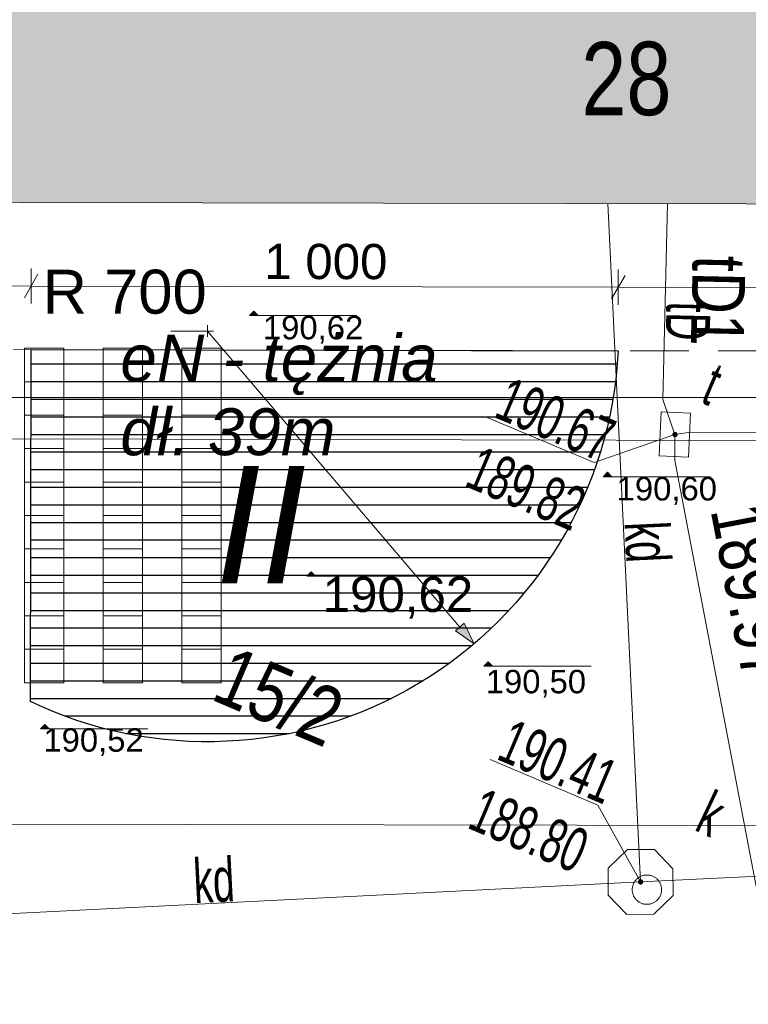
# Model space of a CAD drawing. Header units: centimetres. Extents: x -25572 to 23555, y -2435 to 15405.
# Tile 3 of 134: x -8833 to -7592, y 2268 to 3947. Entities that reach past the tile are written whole.
import ezdxf
from ezdxf.xclip import XClip

# ---------------------------------------------------------------- set-up
doc = ezdxf.new("R2010")
doc.units = ezdxf.units.CM
doc.header["$MEASUREMENT"] = 0
doc.header["$XCLIPFRAME"] = 0
doc.linetypes.add('mz1.0_0.5', pattern=[150, 100, -50])
for name, color, linetype, lineweight in [('1_500_mapa_zasadnicza_1530_2025_1_211-numer działki ewidencyjnej_Nr_pióra__7', 7, 'Continuous', 18), ('1_500_mapa_zasadnicza_1530_2025_1_238-Punkt adresowy budynku_Nr_pióra__7', 7, 'Continuous', 18), ('1_500_mapa_zasadnicza_1530_2025_1_312-budynek ewidencyjny_Nr_pióra__7', 7, 'Continuous', 18), ('1_500_mapa_zasadnicza_1530_2025_1_586-Atrybuty opisowe-STPOD_Nr_pióra__30', 30, 'Continuous', 18), ('1_500_mapa_zasadnicza_1530_2025_1_chodnik (powierzchnia)_Nr_pióra__7', 7, 'Continuous', 18), ('1_500_mapa_zasadnicza_1530_2025_1_komora podziemna - przewód kanalizacyjny (powierzchnia)_Nr_pióra__34', 34, 'Continuous', 18), ('1_500_mapa_zasadnicza_1530_2025_1_Opis i rz. obrysu arm. niezident.-ST_Nr_pióra__30', 30, 'Continuous', 18), ('1_500_mapa_zasadnicza_1530_2025_1_przewód kanalizacyjny (linia)-Atr1_Nr_pióra__34', 34, 'Continuous', 18), ('1_500_mapa_zasadnicza_1530_2025_1_przewód kanalizacyjny (linia)_Nr_pióra__34', 34, 'Continuous', 18), ('1_500_mapa_zasadnicza_1530_2025_1_przewód telekomunikacyjny (linia) - podziemny-Atr1_Nr_pióra__30', 30, 'Continuous', 18), ('1_500_mapa_zasadnicza_1530_2025_1_przewód telekomunikacyjny (linia) - podziemny_Nr_pióra__30', 30, 'Continuous', 18), ('1_500_mapa_zasadnicza_1530_2025_1_punkt o określonej wysokości (sieć kanalizacyjna)-Atr2_Nr_pióra__34', 34, 'Continuous', 18), ('1_500_mapa_zasadnicza_1530_2025_1_punkt o określonej wysokości (sieć kanalizacyjna)-Atr2_Nr_pióra__7', 7, 'Continuous', 18), ('1_500_mapa_zasadnicza_1530_2025_1_punkt o określonej wysokości (sieć kanalizacyjna)-Atr3_Nr_pióra__34', 34, 'Continuous', 18), ('1_500_mapa_zasadnicza_1530_2025_1_punkt o określonej wysokości (sieć kanalizacyjna)_Nr_pióra__34', 34, 'Continuous', 18), ('1_500_mapa_zasadnicza_1530_2025_1_punkt o określonej wysokości (sieć telekomunikacyjna)-Atr2_Nr_pióra__30', 30, 'Continuous', 18), ('1_500_mapa_zasadnicza_1530_2025_1_punkt o określonej wysokości (sieć telekomunikacyjna)-Atr2_Nr_pióra__7', 7, 'Continuous', 18), ('1_500_mapa_zasadnicza_1530_2025_1_punkt o określonej wysokości (sieć telekomunikacyjna)-Atr3_Nr_pióra__30', 30, 'Continuous', 18), ('1_500_mapa_zasadnicza_1530_2025_1_punkt o określonej wysokości (sieć telekomunikacyjna)_Nr_pióra__30', 30, 'Continuous', 18), ('1_500_mapa_zasadnicza_1530_2025_1_właz okrągły - siec kanalizacyjna (punkt)-Atr17_Nr_pióra__7', 7, 'Continuous', 18), ('1_500_mapa_zasadnicza_1530_2025_1_właz okrągły - siec kanalizacyjna (punkt)_Nr_pióra__7', 7, 'Continuous', 18), ('1_500_mapa_zasadnicza_1530_2025_1_właz prostokątny - siec telekomunikacyjna (punkt)-Atr17_Nr_pióra__7', 7, 'Continuous', 18), ('1_500_mapa_zasadnicza_1530_2025_1_właz prostokątny - siec telekomunikacyjna (punkt)_Nr_pióra__7', 7, 'Continuous', 18), ('Nowe_199-Z Wymiary i opisy_Nr_pióra__20', 1, 'Continuous', 13), ('Nowe_199-Z Wymiary i opisy_Nr_pióra__21', 7, 'Continuous', 25), ('Nowe_220-A Ściany_Nr_pióra__21', 7, 'Continuous', 25), ('Nowe_220-A Ściany_Nr_pióra__27', 7, 'Continuous', 25), ('Nowe_220-A Ściany_Nr_pióra__41', 7, 'Continuous', 15), ('Nowe_220-A Ściany_Nr_pióra__60', 230, 'Continuous', 13), ('Nowe_299-A Wymiary Opisy_Nr_pióra__161', 7, 'Continuous', 5), ('Nowe_299-A Wymiary Opisy_Nr_pióra__41', 7, 'Continuous', 15), ('Nowe_810-G Ogólne_Nr_pióra__20', 1, 'Continuous', 13)]:
    doc.layers.add(name, color=color, linetype=linetype, lineweight=lineweight)
doc.layers.add('820-G Rysunki Obrazki', color=7, linetype='Continuous')
doc.layers.add('Nowe_299-A Wymiary Opisy', color=7, linetype='Continuous')
doc.layers.add('Nowe_220-A Ściany_Nr_pióra__102', color=7, linetype='Continuous', lineweight=5, true_color=0xcccccc)
doc.styles.add('STYL_AUTOMATYCZNY_1', font='arial.ttf', dxfattribs={"width": 0.63})
doc.styles.add('STYL_AUTOMATYCZNY_11', font='arial.ttf')
doc.styles.add('STYL_AUTOMATYCZNY_2', font='arial.ttf', dxfattribs={"width": 0.79})
doc.styles.add('STYL_AUTOMATYCZNY_5', font='arial.ttf')
doc.linetypes.add('LINIA TERENU', pattern='A,0,[3,Lwowska architektura1.Shx,S=0.396825,R=0,X=0,Y=0],-50,0', length=50)
doc.dimstyles.new('STYL_AUTOMATYCZNY__4', dxfattribs={"dimtxt": 60, "dimasz": 30.4, "dimexe": 0.18, "dimexo": 0.0625, "dimgap": 0, "dimtad": 1, "dimdec": 0, "dimzin": 0, "dimdsep": 46, "dimtxsty": 'STYL_AUTOMATYCZNY_11', "dimblk": 'ARROWHEAD_2', "dimblk1": 'ARROWHEAD_2', "dimblk2": 'ARROWHEAD_2', "dimcen": 0.09, "dimse1": 1, "dimse2": 1, "dimclrd": 7, "dimclre": 7, "dimclrt": 7, "dimadec": 1, "dimazin": 0, "dimtfac": 1, "dimtdec": 4, "dimtmove": 0, "dimatfit": 3, "dimfxl": 0, "dimtolj": 1, "dimtzin": 0, "dimarcsym": 0})

# ---------------------------------------------------------------- blocks, each defined once
blk = doc.blocks.new('Rysunek_1_1', base_point=(-995247015.5, -194970081.6))
at = {"layer": '1_500_mapa_zasadnicza_1530_2025_1_punkt o określonej wysokości (sieć kanalizacyjna)_Nr_pióra__34', "linetype": 'Continuous', "lineweight": 18}
blk.add_hatch(color=34, dxfattribs=at).paths.add_polyline_path([(-7771.6, 2475.2, 1), (-7779.8, 2479, 1)])
at = {"layer": '1_500_mapa_zasadnicza_1530_2025_1_punkt o określonej wysokości (sieć telekomunikacyjna)_Nr_pióra__30', "linetype": 'Continuous', "lineweight": 18}
blk.add_hatch(color=30, dxfattribs=at).paths.add_polyline_path([(-7717.4, 3235.3, 1), (-7717, 3244.3, 1)])
at = {"layer": '1_500_mapa_zasadnicza_1530_2025_1_312-budynek ewidencyjny_Nr_pióra__7', "color": 7, "linetype": 'Continuous', "lineweight": 18, "flags": 128}
blk.add_lwpolyline([(-5436.2, 3629), (-10066.4, 3637.7)], dxfattribs=at)
at = {"layer": '1_500_mapa_zasadnicza_1530_2025_1_chodnik (powierzchnia)_Nr_pióra__7', "color": 7, "linetype": 'mz1.0_0.5', "lineweight": 18, "flags": 128}
blk.add_lwpolyline([(-6943.7, 3381), (-10015.3, 3386.8)], dxfattribs=at)
at = {"layer": '1_500_mapa_zasadnicza_1530_2025_1_komora podziemna - przewód kanalizacyjny (powierzchnia)_Nr_pióra__34', "color": 34, "linetype": 'Continuous', "lineweight": 18, "flags": 128}
blk.add_lwpolyline([(-7753.4, 2422), (-7799.1, 2421.8), (-7830.8, 2454.8), (-7830.9, 2500.5), (-7798, 2532.1), (-7752.3, 2532.3), (-7720.6, 2499.3), (-7720.5, 2453.7)], close=True, dxfattribs=at)
at = {"layer": '1_500_mapa_zasadnicza_1530_2025_1_przewód kanalizacyjny (linia)_Nr_pióra__34', "color": 34, "linetype": 'Continuous', "lineweight": 18, "flags": 128}
for points in [[(-7775.7, 2477.1), (-7831.5, 3633.7)], [(-7775.7, 2477.1), (-6006.1, 2561.8)], [(-9226.5, 2403.8), (-7775.7, 2477.1)]]:
    blk.add_lwpolyline(points, dxfattribs=at)
at = {"layer": '1_500_mapa_zasadnicza_1530_2025_1_przewód telekomunikacyjny (linia) - podziemny_Nr_pióra__30', "color": 30, "linetype": 'Continuous', "lineweight": 18, "flags": 128}
for points in [[(-5441.3, 3703.9), (-5444.6, 3642.3), (-5407.5, 3235.6), (-7690.6, 3243.7), (-7717.2, 3239.8)], [(-7717.2, 3239.8), (-7737.6, 3299.5), (-7729.7, 3632.9)], [(-7056.5, -227.2), (-7132.5, 131.7), (-7717.6, 3195.4), (-7717.2, 3239.8)]]:
    blk.add_lwpolyline(points, dxfattribs=at)
at = {"layer": '1_500_mapa_zasadnicza_1530_2025_1_punkt o określonej wysokości (sieć kanalizacyjna)-Atr2_Nr_pióra__7', "color": 7, "linetype": 'Continuous', "lineweight": 18, "flags": 128}
blk.add_lwpolyline([(-7775.7, 2477.1), (-7848.4, 2607.9), (-8032, 2685.7)], dxfattribs=at)
at = {"layer": '1_500_mapa_zasadnicza_1530_2025_1_punkt o określonej wysokości (sieć telekomunikacyjna)-Atr2_Nr_pióra__7', "color": 7, "linetype": 'Continuous', "lineweight": 18, "flags": 128}
blk.add_lwpolyline([(-7717.2, 3239.8), (-7854.9, 3191.8), (-8036.8, 3268.9)], dxfattribs=at)
at = {"layer": '1_500_mapa_zasadnicza_1530_2025_1_właz okrągły - siec kanalizacyjna (punkt)_Nr_pióra__7', "color": 7, "linetype": 'Continuous', "lineweight": 18}
blk.add_circle((-7765, 2463.9), 25, dxfattribs=at)
at = {"layer": '1_500_mapa_zasadnicza_1530_2025_1_właz prostokątny - siec telekomunikacyjna (punkt)_Nr_pióra__7', "color": 7, "linetype": 'Continuous', "lineweight": 18, "flags": 128}
blk.add_lwpolyline([(-7740.6, 3278.3), (-7743.8, 3203.4), (-7693.9, 3201.3), (-7690.6, 3276.2)], close=True, dxfattribs=at)
at = {"layer": '1_500_mapa_zasadnicza_1530_2025_1_211-numer działki ewidencyjnej_Nr_pióra__7', "color": 7, "linetype": 'Continuous', "lineweight": 18, "insert": (-8510.7, 2787.8), "char_height": 100, "attachment_point": 7, "rotation": 337.0155, "style": 'STYL_AUTOMATYCZNY_2'}
blk.add_mtext('\\A1;{\\pql;\\fArial|b0|i0|c238|p0;\\W0.790000;15/2}', dxfattribs=at)
at = {"layer": '1_500_mapa_zasadnicza_1530_2025_1_238-Punkt adresowy budynku_Nr_pióra__7', "color": 7, "linetype": 'Continuous', "lineweight": 18, "insert": (-7876.4, 3781.8), "char_height": 125, "attachment_point": 7, "rotation": 0.3235, "style": 'STYL_AUTOMATYCZNY_2'}
blk.add_mtext('\\A1;{\\pql;\\fArial|b0|i0|c238|p0;\\W0.790000;28}', dxfattribs=at)
at = {"layer": '1_500_mapa_zasadnicza_1530_2025_1_586-Atrybuty opisowe-STPOD_Nr_pióra__30', "color": 30, "linetype": 'Continuous', "lineweight": 18, "insert": (-7596.8, 3543.9), "char_height": 90, "attachment_point": 1, "rotation": 268.7535, "style": 'STYL_AUTOMATYCZNY_2'}
blk.add_mtext('\\A1;{\\pql;\\fArial|b0|i0|c238|p0;\\W0.790000;tD1}', dxfattribs=at)
at = {"layer": '1_500_mapa_zasadnicza_1530_2025_1_Opis i rz. obrysu arm. niezident.-ST_Nr_pióra__30', "color": 30, "linetype": 'Continuous', "lineweight": 18, "insert": (-7568.3, 3127.8), "char_height": 90, "attachment_point": 1, "rotation": 280.8135, "style": 'STYL_AUTOMATYCZNY_2'}
blk.add_mtext('\\A1;{\\pql;\\fArial|b0|i0|c238|p0;\\W0.790000;189.97}', dxfattribs=at)
at = {"layer": '1_500_mapa_zasadnicza_1530_2025_1_przewód kanalizacyjny (linia)-Atr1_Nr_pióra__34', "color": 34, "linetype": 'Continuous', "lineweight": 18, "char_height": 75, "attachment_point": 4, "style": 'STYL_AUTOMATYCZNY_1'}
for insert, rotation in [((-7766.3, 3091.4), 272.7615), ((-8537.3, 2477.7), 2.8925)]:
    blk.add_mtext('\\A1;{\\pql;\\fArial|b0|i0|c238|p0;\\W0.630000;kd}', dxfattribs=dict(at, insert=insert, rotation=rotation))
at = {"layer": '1_500_mapa_zasadnicza_1530_2025_1_przewód telekomunikacyjny (linia) - podziemny-Atr1_Nr_pióra__30', "color": 30, "linetype": 'Continuous', "lineweight": 18, "insert": (-7694.4, 3466.1), "char_height": 75, "attachment_point": 4, "rotation": 268.6575, "style": 'STYL_AUTOMATYCZNY_1'}
blk.add_mtext('\\A1;{\\pql;\\fArial|b0|i0|c238|p0;\\W0.630000;tD}', dxfattribs=at)
at = {"layer": '1_500_mapa_zasadnicza_1530_2025_1_punkt o określonej wysokości (sieć kanalizacyjna)-Atr2_Nr_pióra__34', "color": 34, "linetype": 'Continuous', "lineweight": 18, "insert": (-8023.9, 2686.4), "char_height": 75, "attachment_point": 7, "rotation": 337.0155, "style": 'STYL_AUTOMATYCZNY_1'}
blk.add_mtext('\\A1;{\\pql;\\fArial|b0|i0|c238|p0;\\W0.630000;190.41}', dxfattribs=at)
at = {"layer": '1_500_mapa_zasadnicza_1530_2025_1_punkt o określonej wysokości (sieć kanalizacyjna)-Atr3_Nr_pióra__34', "color": 34, "linetype": 'Continuous', "lineweight": 18, "insert": (-8073.7, 2569.1), "char_height": 75, "attachment_point": 7, "rotation": 337.0155, "style": 'STYL_AUTOMATYCZNY_1'}
blk.add_mtext('\\A1;{\\pql;\\fArial|b0|i0|c238|p0;\\W0.630000;188.80}', dxfattribs=at)
at = {"layer": '1_500_mapa_zasadnicza_1530_2025_1_punkt o określonej wysokości (sieć telekomunikacyjna)-Atr2_Nr_pióra__30', "color": 30, "linetype": 'Continuous', "lineweight": 18, "insert": (-8028.6, 3269.6), "char_height": 75, "attachment_point": 7, "rotation": 337.0155, "style": 'STYL_AUTOMATYCZNY_1'}
blk.add_mtext('\\A1;{\\pql;\\fArial|b0|i0|c238|p0;\\W0.630000;190.67}', dxfattribs=at)
at = {"layer": '1_500_mapa_zasadnicza_1530_2025_1_punkt o określonej wysokości (sieć telekomunikacyjna)-Atr3_Nr_pióra__30', "color": 30, "linetype": 'Continuous', "lineweight": 18, "insert": (-8078.5, 3152.1), "char_height": 75, "attachment_point": 7, "rotation": 337.0155, "style": 'STYL_AUTOMATYCZNY_1'}
blk.add_mtext('\\A1;{\\pql;\\fArial|b0|i0|c238|p0;\\W0.630000;189.82}', dxfattribs=at)
at = {"layer": '1_500_mapa_zasadnicza_1530_2025_1_właz okrągły - siec kanalizacyjna (punkt)-Atr17_Nr_pióra__7', "color": 7, "linetype": 'Continuous', "lineweight": 18, "insert": (-7686.2, 2566.3), "char_height": 75, "attachment_point": 7, "rotation": 334.7455, "style": 'STYL_AUTOMATYCZNY_1'}
blk.add_mtext('\\A1;{\\pql;\\fArial|b0|i0|c238|p0;\\W0.630000;k}', dxfattribs=at)
at = {"layer": '1_500_mapa_zasadnicza_1530_2025_1_właz prostokątny - siec telekomunikacyjna (punkt)-Atr17_Nr_pióra__7', "color": 7, "linetype": 'Continuous', "lineweight": 18, "insert": (-7676.4, 3294.8), "char_height": 75, "attachment_point": 7, "rotation": 337.0155, "style": 'STYL_AUTOMATYCZNY_1'}
blk.add_mtext('\\A1;{\\pql;\\fArial|b0|i0|c238|p0;\\W0.630000;t}', dxfattribs=at)
blk = doc.blocks.new('*D64')
at = {"layer": 'Nowe_299-A Wymiary Opisy_Nr_pióra__161', "color": 7, "linetype": 'Continuous', "lineweight": 5}
for p, q in [((-7825.4, 3471), (-7802.2, 3511)), ((-5407.7, 3516.4), (-5407.8, 3456.4)), ((-5419.3, 3466.4), (-5396.1, 3506.4)), ((-5407.7, 3486.4), (-7813.8, 3491)), ((-5388.2, 3486.4), (-5407.7, 3486.4))]:
    blk.add_line(p, q, dxfattribs=at)
at = {"layer": 'Nowe_299-A Wymiary Opisy_Nr_pióra__41', "color": 7, "lineweight": 15, "insert": (-6713.7, 3500.9), "char_height": 60, "attachment_point": 7, "rotation": 359.8908, "style": 'STYL_AUTOMATYCZNY_11'}
blk.add_mtext('\\A1;{\\pql;\\fArial|b0|i0|c238|p0;\\W1.000000;2\xa0406}', dxfattribs=at)
blk = doc.blocks.new('ARROWHEAD_2')
at = {"color": 0, "linetype": 'Continuous', "lineweight": 0}
for p, q in [((-0.378, -0.655), (0.378, 0.655)), ((0, 0), (-1, 0))]:
    blk.add_line(p, q, dxfattribs=at)
blk = doc.blocks.new('*D65')
at = {"layer": 'Nowe_299-A Wymiary Opisy_Nr_pióra__161', "color": 7, "linetype": 'Continuous', "lineweight": 5}
for p, q in [((-8825.4, 3472.9), (-8802.2, 3512.9)), ((-7825.4, 3471), (-7802.2, 3511)), ((-7813.7, 3521), (-7813.8, 3461)), ((-7813.8, 3491), (-8813.8, 3492.9)), ((-5407.7, 3486.4), (-7813.8, 3491))]:
    blk.add_line(p, q, dxfattribs=at)
at = {"layer": 'Nowe_299-A Wymiary Opisy_Nr_pióra__41', "color": 7, "lineweight": 15, "insert": (-8416.7, 3504.1), "char_height": 60, "attachment_point": 7, "rotation": 359.8908, "style": 'STYL_AUTOMATYCZNY_11'}
blk.add_mtext('\\A1;{\\pql;\\fArial|b0|i0|c238|p0;\\W1.000000;1\xa0000}', dxfattribs=at)
blk = doc.blocks.new('*D66')
at = {"layer": 'Nowe_299-A Wymiary Opisy_Nr_pióra__161', "color": 7, "linetype": 'Continuous', "lineweight": 5}
for p, q in [((-10230.3, 3525.6), (-10230.4, 3465.6)), ((-10218.7, 3515.6), (-10241.9, 3475.6)), ((-8825.4, 3472.9), (-8802.2, 3512.9)), ((-8813.7, 3522.9), (-8813.8, 3462.9)), ((-10230.3, 3495.6), (-10249.9, 3495.6)), ((-8813.8, 3492.9), (-10230.3, 3495.6)), ((-7813.8, 3491), (-8813.8, 3492.9))]:
    blk.add_line(p, q, dxfattribs=at)
at = {"layer": 'Nowe_299-A Wymiary Opisy_Nr_pióra__41', "color": 7, "lineweight": 15, "insert": (-9625, 3506.4), "char_height": 60, "attachment_point": 7, "rotation": 359.8908, "style": 'STYL_AUTOMATYCZNY_11'}
blk.add_mtext('\\A1;{\\pql;\\fArial|b0|i0|c238|p0;\\W1.000000;1\xa0417}', dxfattribs=at)
blk = doc.blocks.new('*D67')
at = {"layer": 'Nowe_299-A Wymiary Opisy_Nr_pióra__161', "color": 7, "linetype": 'Continuous', "lineweight": 5}
for p, q in [((-8879.1, 3373.1), (-8919, 3396.3)), ((-8899, 3404.2), (-8899, 3384.7)), ((-8929, 3384.7), (-8869, 3384.6)), ((-8899, 3384.7), (-8900.2, 2784.7)), ((-8920.2, 2796.3), (-8880.2, 2773.1)), ((-8930.2, 2784.7), (-8870.2, 2784.6)), ((-8900.2, 2784.7), (-8900.2, 2765.1))]:
    blk.add_line(p, q, dxfattribs=at)
at = {"layer": 'Nowe_299-A Wymiary Opisy_Nr_pióra__41', "color": 7, "lineweight": 15, "insert": (-8911.7, 3016.1), "char_height": 60, "attachment_point": 7, "rotation": 89.8924, "style": 'STYL_AUTOMATYCZNY_11'}
blk.add_mtext('\\A1;{\\pql;\\fArial|b0|i0|c238|p0;\\W1.000000;600}', dxfattribs=at)
blk = doc.blocks.new('*D70')
at = {"layer": 'Nowe_299-A Wymiary Opisy_Nr_pióra__161', "color": 7, "linetype": 'Continuous', "lineweight": 5}
for p, q in [((-10743, 3265.8), (-10743.1, 3205.8)), ((-7390.1, 3259.5), (-7390.2, 3199.5)), ((-10731.5, 3255.8), (-10754.6, 3215.8)), ((-7401.7, 3209.5), (-7378.5, 3249.5)), ((-10743, 3235.8), (-10762.6, 3235.8)), ((-7390.1, 3229.5), (-10743, 3235.8)), ((-6890.1, 3228.6), (-7390.1, 3229.5))]:
    blk.add_line(p, q, dxfattribs=at)
at = {"layer": 'Nowe_299-A Wymiary Opisy_Nr_pióra__41', "color": 7, "lineweight": 15, "insert": (-9169.5, 3244.8), "char_height": 60, "attachment_point": 7, "rotation": 359.8924, "style": 'STYL_AUTOMATYCZNY_11'}
blk.add_mtext('\\A1;{\\pql;\\fArial|b0|i0|c238|p0;\\W1.000000;3\xa0353}', dxfattribs=at)
blk = doc.blocks.new('*D76')
at = {"layer": 'Nowe_299-A Wymiary Opisy_Nr_pióra__161', "color": 7, "linetype": 'Continuous', "lineweight": 5}
for p, q in [((-7450.7, 2934.3), (-7490.7, 2957.5)), ((-7470.7, 2945.9), (-7476, 120.8)), ((-7506, 120.9), (-7446, 120.8)), ((-7496, 132.4), (-7456, 109.2)), ((-7476, 120.8), (-7476.1, 101.3))]:
    blk.add_line(p, q, dxfattribs=at)
at = {"layer": 'Nowe_299-A Wymiary Opisy_Nr_pióra__41', "color": 7, "lineweight": 15, "insert": (-7485.6, 1430.4), "char_height": 60, "attachment_point": 7, "rotation": 89.8924, "style": 'STYL_AUTOMATYCZNY_11'}
blk.add_mtext('\\A1;{\\pql;\\fArial|b0|i0|c238|p0;\\W1.000000;2\xa0825}', dxfattribs=at)
blk = doc.blocks.new('*D79')
at = {"layer": 'Nowe_299-A Wymiary Opisy_Nr_pióra__161', "color": 7, "linetype": 'Continuous', "lineweight": 5}
for p, q in [((-10531, 2608.6), (-10531.1, 2548.6)), ((-7390.9, 2602.7), (-7391, 2542.7)), ((-10519.5, 2598.5), (-10542.6, 2558.6)), ((-7402.5, 2552.7), (-7379.3, 2592.6)), ((-10531.1, 2578.6), (-10550.6, 2578.6)), ((-7390.9, 2572.7), (-10531.1, 2578.6)), ((-6890.9, 2571.7), (-7390.9, 2572.7))]:
    blk.add_line(p, q, dxfattribs=at)
at = {"layer": 'Nowe_299-A Wymiary Opisy_Nr_pióra__41', "color": 7, "lineweight": 15, "insert": (-9063.9, 2587.8), "char_height": 60, "attachment_point": 7, "rotation": 359.8924, "style": 'STYL_AUTOMATYCZNY_11'}
blk.add_mtext('\\A1;{\\pql;\\fArial|b0|i0|c238|p0;\\W1.000000;3\xa0140}', dxfattribs=at)
blk = doc.blocks.new('Koty wysokościowe_1', base_point=(-8790.4, 2745.7))
at = {"layer": 'Nowe_299-A Wymiary Opisy_Nr_pióra__41', "linetype": 'Continuous', "lineweight": 15}
blk.add_hatch(color=7, dxfattribs=at).paths.add_polyline_path([(-8790.4, 2745.7), (-8797.9, 2738.2), (-8782.9, 2738.2)])
at = {"layer": 'Nowe_299-A Wymiary Opisy_Nr_pióra__41', "color": 7, "linetype": 'Continuous', "lineweight": 15}
for p, q in [((-8790.4, 2745.7), (-8797.9, 2738.2)), ((-8797.9, 2738.2), (-8782.9, 2738.2)), ((-8782.9, 2738.2), (-8790.4, 2745.7)), ((-8782.9, 2738.2), (-8615.1, 2738.2))]:
    blk.add_line(p, q, dxfattribs=at)
at = {"layer": 'Nowe_299-A Wymiary Opisy_Nr_pióra__41', "color": 7, "lineweight": 15, "insert": (-8793, 2691.7), "char_height": 40, "attachment_point": 7, "style": 'STYL_AUTOMATYCZNY_11'}
blk.add_mtext('\\A1;{\\pql;\\fArial|b0|i0|c238|p0;\\W1.000000;190,52}', dxfattribs=at)
blk = doc.blocks.new('Koty wysokościowe_2', base_point=(-8035.3, 2852.3))
at = {"layer": 'Nowe_299-A Wymiary Opisy_Nr_pióra__41', "linetype": 'Continuous', "lineweight": 15}
blk.add_hatch(color=7, dxfattribs=at).paths.add_polyline_path([(-8035.3, 2852.3), (-8042.8, 2844.8), (-8027.8, 2844.8)])
at = {"layer": 'Nowe_299-A Wymiary Opisy_Nr_pióra__41', "color": 7, "linetype": 'Continuous', "lineweight": 15}
for p, q in [((-8035.3, 2852.3), (-8042.8, 2844.8)), ((-8042.8, 2844.8), (-8027.8, 2844.8)), ((-8027.8, 2844.8), (-8035.3, 2852.3)), ((-8027.8, 2844.8), (-7860, 2844.8))]:
    blk.add_line(p, q, dxfattribs=at)
at = {"layer": 'Nowe_299-A Wymiary Opisy_Nr_pióra__41', "color": 7, "lineweight": 15, "insert": (-8039.5, 2791.2), "char_height": 40, "attachment_point": 7, "style": 'STYL_AUTOMATYCZNY_11'}
blk.add_mtext('\\A1;{\\pql;\\fArial|b0|i0|c238|p0;\\W1.000000;190,50}', dxfattribs=at)
blk = doc.blocks.new('Koty wysokościowe_3', base_point=(-8336.7, 3005.6))
at = {"layer": 'Nowe_299-A Wymiary Opisy_Nr_pióra__41', "linetype": 'Continuous', "lineweight": 15}
blk.add_hatch(color=7, dxfattribs=at).paths.add_polyline_path([(-8336.7, 3005.6), (-8344.2, 2998.1), (-8329.2, 2998.1)])
at = {"layer": 'Nowe_299-A Wymiary Opisy_Nr_pióra__41', "color": 7, "linetype": 'Continuous', "lineweight": 15}
for p, q in [((-8336.7, 3005.6), (-8344.2, 2998.1)), ((-8329.2, 2998.1), (-8336.7, 3005.6)), ((-8344.2, 2998.1), (-8329.2, 2998.1)), ((-8329.2, 2998.1), (-8077.5, 2998.1))]:
    blk.add_line(p, q, dxfattribs=at)
at = {"layer": 'Nowe_299-A Wymiary Opisy_Nr_pióra__41', "color": 7, "lineweight": 15, "insert": (-8317.2, 2926.1), "char_height": 60, "attachment_point": 7, "style": 'STYL_AUTOMATYCZNY_11'}
blk.add_mtext('\\A1;{\\pql;\\fArial|b0|i0|c238|p0;\\W1.000000;190,62}', dxfattribs=at)
blk = doc.blocks.new('Koty wysokościowe_4', base_point=(-7832, 3175.4))
at = {"layer": 'Nowe_299-A Wymiary Opisy_Nr_pióra__41', "linetype": 'Continuous', "lineweight": 15}
blk.add_hatch(color=7, dxfattribs=at).paths.add_polyline_path([(-7832, 3175.4), (-7839.5, 3167.9), (-7824.5, 3167.9)])
at = {"layer": 'Nowe_299-A Wymiary Opisy_Nr_pióra__41', "color": 7, "linetype": 'Continuous', "lineweight": 15}
for p, q in [((-7832, 3175.4), (-7839.5, 3167.9)), ((-7824.5, 3167.9), (-7832, 3175.4)), ((-7839.5, 3167.9), (-7824.5, 3167.9)), ((-7824.5, 3167.9), (-7656.7, 3167.9))]:
    blk.add_line(p, q, dxfattribs=at)
at = {"layer": 'Nowe_299-A Wymiary Opisy_Nr_pióra__41', "color": 7, "lineweight": 15, "insert": (-7816.5, 3119.9), "char_height": 40, "attachment_point": 7, "style": 'STYL_AUTOMATYCZNY_11'}
blk.add_mtext('\\A1;{\\pql;\\fArial|b0|i0|c238|p0;\\W1.000000;190,60}', dxfattribs=at)
blk = doc.blocks.new('Koty wysokościowe_5', base_point=(-8434.5, 3450.1))
at = {"layer": 'Nowe_299-A Wymiary Opisy_Nr_pióra__41', "linetype": 'Continuous', "lineweight": 15}
blk.add_hatch(color=7, dxfattribs=at).paths.add_polyline_path([(-8434.5, 3450.1), (-8442, 3442.6), (-8427, 3442.6)])
at = {"layer": 'Nowe_299-A Wymiary Opisy_Nr_pióra__41', "color": 7, "linetype": 'Continuous', "lineweight": 15}
for p, q in [((-8434.5, 3450.1), (-8442, 3442.6)), ((-8442, 3442.6), (-8427, 3442.6)), ((-8427, 3442.6), (-8434.5, 3450.1)), ((-8427, 3442.6), (-8259.2, 3442.6))]:
    blk.add_line(p, q, dxfattribs=at)
at = {"layer": 'Nowe_299-A Wymiary Opisy_Nr_pióra__41', "color": 7, "lineweight": 15, "insert": (-8419, 3394.6), "char_height": 40, "attachment_point": 7, "style": 'STYL_AUTOMATYCZNY_11'}
blk.add_mtext('\\A1;{\\pql;\\fArial|b0|i0|c238|p0;\\W1.000000;190,62}', dxfattribs=at)

msp = doc.modelspace()

# ---------------------------------------------------------------- hatches: boundary and pattern name
at = {"layer": 'Nowe_220-A Ściany_Nr_pióra__102', "linetype": 'Continuous', "lineweight": 0, "true_color": 0x333333}
msp.add_hatch(color=250, dxfattribs=at).paths.add_polyline_path([(-10066.4, 3637.7), (-10077.1, 4267.9), (-10123.2, 4266.8), (-10121.7, 4306.4), (-10077.4, 4308.2), (-10081.2, 4870.3), (-10126.9, 4870.2), (-10127.8, 4919.4), (-8528.1, 4913.3), (-8521.5, 5415.6), (-7245.7, 5414.3), (-7252.2, 4917.4), (-5441.2, 4912.9), (-5436.2, 3629)])
at = {"layer": 'Nowe_220-A Ściany_Nr_pióra__21', "linetype": 'Continuous', "lineweight": 25}
h = msp.add_hatch(dxfattribs=at)
h.set_pattern_fill('Podłoga_z_desek', style=0, pattern_type=2)
h.set_pattern_definition([(0, (0, 0), (0, 30), [])])
h.paths.add_polyline_path([(-8814, 3384.5), (-8815.1, 2784.5, 0.536279), (-7814, 3382.6)])
at = {"layer": 'Nowe_299-A Wymiary Opisy_Nr_pióra__41', "linetype": 'Continuous', "lineweight": 15}
msp.add_hatch(color=7, dxfattribs=at).paths.add_polyline_path([(-8059.4, 2883.1), (-8076, 2918), (-8091.2, 2905)])

# ---------------------------------------------------------------- linework, layer by layer
at = {"layer": 'Nowe_220-A Ściany_Nr_pióra__27', "color": 7, "linetype": 'Continuous', "lineweight": 25}
msp.add_lwpolyline([(-8814, 3384.5), (-7814, 3382.6, -0.536279), (-8815.1, 2784.5)], format="xyb", close=True, dxfattribs=at)
at = {"layer": 'Nowe_220-A Ściany_Nr_pióra__41', "color": 7, "linetype": 'Continuous', "lineweight": 15, "flags": 128}
msp.add_lwpolyline([(-10066.4, 3637.7), (-10077.1, 4267.9), (-10123.2, 4266.8), (-10121.7, 4306.4), (-10077.4, 4308.2), (-10081.2, 4870.3), (-10126.9, 4870.2), (-10127.8, 4919.4), (-8528.1, 4913.3), (-8521.5, 5415.6), (-7245.7, 5414.3), (-7252.2, 4917.4), (-5441.2, 4912.9), (-5436.2, 3629)], close=True, dxfattribs=at)
at = {"layer": 'Nowe_220-A Ściany_Nr_pióra__60', "color": 230, "linetype": 'LINIA TERENU', "lineweight": 13}
msp.add_lwpolyline([(-10074.2, 4097.9), (-10124.2, 4097), (-10124.2, 3302.6), (-7306.2, 3302.6), (-7306.5, 3145.6)], dxfattribs=at)
at = {"layer": 'Nowe_299-A Wymiary Opisy_Nr_pióra__41', "color": 7, "linetype": 'Continuous', "lineweight": 15}
for p, q in [((-8513.2, 3406.1), (-8513.2, 3426.1)), ((-8513.2, 3416.1), (-8575.6, 3416.2)), ((-8523.2, 3416.1), (-8503.2, 3416)), ((-8083.6, 2911.5), (-8513.2, 3416.1)), ((-8091.2, 2905), (-8076, 2918)), ((-8059.4, 2883.1), (-8091.2, 2905)), ((-8059.4, 2883.1), (-8076, 2918))]:
    msp.add_line(p, q, dxfattribs=at)
at = {"layer": 'Nowe_810-G Ogólne_Nr_pióra__20', "color": 1, "linetype": 'Continuous', "lineweight": 13}
for points in [[(-8758.1, 3386.7), (-8758.1, 3329.7), (-8825.1, 3329.7), (-8825.1, 3386.7)], [(-8624.1, 3386.7), (-8624.1, 3329.7), (-8691.1, 3329.7), (-8691.1, 3386.7)], [(-8490.1, 3386.7), (-8490.1, 3329.7), (-8557.1, 3329.7), (-8557.1, 3386.7)], [(-8758.1, 3329.7), (-8758.1, 3272.7), (-8825.1, 3272.7), (-8825.1, 3329.7)], [(-8624.1, 3329.7), (-8624.1, 3272.7), (-8691.1, 3272.7), (-8691.1, 3329.7)], [(-8490.1, 3329.7), (-8490.1, 3272.7), (-8557.1, 3272.7), (-8557.1, 3329.7)], [(-8758.1, 3272.7), (-8758.1, 3215.7), (-8825.1, 3215.7), (-8825.1, 3272.7)], [(-8624.1, 3272.7), (-8624.1, 3215.7), (-8691.1, 3215.7), (-8691.1, 3272.7)], [(-8490.1, 3272.7), (-8490.1, 3215.7), (-8557.1, 3215.7), (-8557.1, 3272.7)], [(-8758.1, 3215.7), (-8758.1, 3158.7), (-8825.1, 3158.7), (-8825.1, 3215.7)], [(-8624.1, 3215.7), (-8624.1, 3158.7), (-8691.1, 3158.7), (-8691.1, 3215.7)], [(-8490.1, 3215.7), (-8490.1, 3158.7), (-8557.1, 3158.7), (-8557.1, 3215.7)], [(-8758.1, 3158.7), (-8758.1, 3101.7), (-8825.1, 3101.7), (-8825.1, 3158.7)], [(-8624.1, 3158.7), (-8624.1, 3101.7), (-8691.1, 3101.7), (-8691.1, 3158.7)], [(-8490.1, 3158.7), (-8490.1, 3101.7), (-8557.1, 3101.7), (-8557.1, 3158.7)], [(-8758.1, 3101.7), (-8758.1, 3044.7), (-8825.1, 3044.7), (-8825.1, 3101.7)], [(-8624.1, 3101.7), (-8624.1, 3044.7), (-8691.1, 3044.7), (-8691.1, 3101.7)], [(-8490.1, 3101.7), (-8490.1, 3044.7), (-8557.1, 3044.7), (-8557.1, 3101.7)], [(-8758.1, 3044.7), (-8758.1, 2987.7), (-8825.1, 2987.7), (-8825.1, 3044.7)], [(-8624.1, 3044.7), (-8624.1, 2987.7), (-8691.1, 2987.7), (-8691.1, 3044.7)], [(-8490.1, 3044.7), (-8490.1, 2987.7), (-8557.1, 2987.7), (-8557.1, 3044.7)], [(-8758.1, 2987.7), (-8758.1, 2930.7), (-8825.1, 2930.7), (-8825.1, 2987.7)], [(-8624.1, 2987.7), (-8624.1, 2930.7), (-8691.1, 2930.7), (-8691.1, 2987.7)], [(-8490.1, 2987.7), (-8490.1, 2930.7), (-8557.1, 2930.7), (-8557.1, 2987.7)], [(-8758.1, 2930.7), (-8758.1, 2873.7), (-8825.1, 2873.7), (-8825.1, 2930.7)], [(-8624.1, 2930.7), (-8624.1, 2873.7), (-8691.1, 2873.7), (-8691.1, 2930.7)], [(-8490.1, 2930.7), (-8490.1, 2873.7), (-8557.1, 2873.7), (-8557.1, 2930.7)], [(-8758.1, 2873.7), (-8758.1, 2816.7), (-8825.1, 2816.7), (-8825.1, 2873.7)], [(-8624.1, 2873.7), (-8624.1, 2816.7), (-8691.1, 2816.7), (-8691.1, 2873.7)], [(-8490.1, 2873.7), (-8490.1, 2816.7), (-8557.1, 2816.7), (-8557.1, 2873.7)]]:
    msp.add_lwpolyline(points, close=True, dxfattribs=at)

# ---------------------------------------------------------------- block references
at = {"layer": '820-G Rysunki Obrazki', "color": 151, "linetype": 'Continuous', "lineweight": 13, "true_color": 0x80c2ff}
ref = msp.add_blockref('Rysunek_1_1', (-995247015.5, -194970081.6), dxfattribs=at)
XClip(ref).set_block_clipping_path([(-13683.2006825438, 2023.5423510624), (-4792.6506466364, -1747.4318888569), (-1614.3232170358, 5745.8781274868), (-10504.8732529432, 9516.8523674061)])
at = {"layer": 'Nowe_299-A Wymiary Opisy', "color": 7, "lineweight": 15}
for name, p in [('Koty wysokościowe_5', (-8434.5, 3450.1)), ('Koty wysokościowe_4', (-7832, 3175.4)), ('Koty wysokościowe_3', (-8336.7, 3005.6)), ('Koty wysokościowe_2', (-8035.3, 2852.3)), ('Koty wysokościowe_1', (-8790.4, 2745.7))]:
    msp.add_blockref(name, p, dxfattribs=at)

# ---------------------------------------------------------------- texts
at = {"layer": 'Nowe_199-Z Wymiary i opisy_Nr_pióra__20', "color": 1, "linetype": 'Continuous', "lineweight": 13, "insert": (-8661.8, 3410), "char_height": 80, "attachment_point": 1, "line_spacing_factor": 0.941017, "style": 'STYL_AUTOMATYCZNY_5'}
msp.add_mtext('\\A1;{\\pql;\\fArial|b0|i1|c238|p0;\\W1.000000;eN - tężnia\\P\\pql;\\fArial|b0|i1|c238|p0;\\W1.000000;dł. \\fArial|b0|i1|c238|p0;\\W1.000000;39m}', dxfattribs=at)
at = {"layer": 'Nowe_199-Z Wymiary i opisy_Nr_pióra__21', "color": 7, "linetype": 'Continuous', "lineweight": 25, "insert": (-8422.7, 3186.2), "char_height": 200, "attachment_point": 2, "style": 'STYL_AUTOMATYCZNY_5'}
msp.add_mtext('\\A1;{\\pqc;\\fArial|b0|i1|c238|p0;\\W1.000000;I\\fArial|b0|i1|c238|p0;\\W1.000000;I}', dxfattribs=at)
at = {"layer": 'Nowe_299-A Wymiary Opisy_Nr_pióra__41', "color": 7, "linetype": 'Continuous', "lineweight": 15, "insert": (-8794.3, 3444.7), "char_height": 75, "attachment_point": 7, "style": 'STYL_AUTOMATYCZNY_11'}
msp.add_mtext('\\A1;{\\pql;\\fArial|b0|i0|c238|p0;\\W1.000000;R 700}', dxfattribs=at)

# ---------------------------------------------------------------- dimensions: what is measured, and where the dimension line sits
at = {"layer": 'Nowe_299-A Wymiary Opisy', "color": 7, "linetype": 'Continuous', "lineweight": 5}
for base, p1, p2, angle, picture, middle, turn in [((-10230.3207, 3495.5837), (-8813.997, 3384.5228), (-10230.3369, 3487.1084), 179.8908, '*D66', (-9522.0079, 3536.2337), 359.8908), ((-8813.8, 3492.9), (-7814, 3382.6), (-8814, 3384.5), 179.8908, '*D65', (-8313.7, 3533.9), 359.8908), ((-7813.8, 3491), (-5407.9, 3378), (-7814, 3382.6), 179.8908, '*D64', (-6610.7, 3530.7), 359.8908), ((-10743, 3235.8), (-7390.3, 3145.7), (-10743.1, 3216.8), 179.8924, '*D70', (-9066.5, 3274.6), 359.8924), ((-8900.2, 2784.7), (-8814, 3384.5), (-8815.1, 2784.5), 269.8924, '*D67', (-8941.6, 3084.6), 89.8924), ((-7476, 120.8), (-7390.7, 2945.7), (-7396, 120.7), 269.8924, '*D76', (-7515.4, 1533.4), 89.8924), ((-10531.1, 2578.6), (-7390.3, 2906.1), (-10530.8, 2712), 179.8924, '*D79', (-8960.9, 2617.6), 359.8924)]:
    dim = msp.add_linear_dim(base=base, p1=p1, p2=p2, angle=angle, dimstyle='STYL_AUTOMATYCZNY__4', dxfattribs=at)
    dim.commit()
    dim.dimension.update_dxf_attribs({"geometry": picture, "text_midpoint": middle, "dimtype": 160, "text_rotation": turn})

doc.saveas('drawing.dxf')
